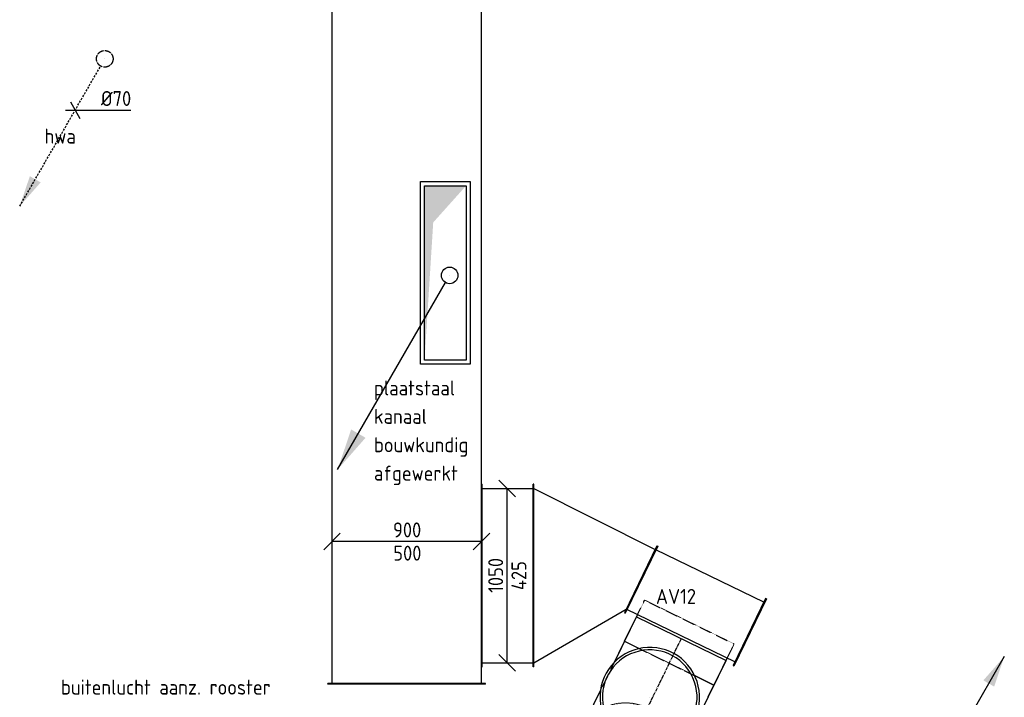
# Model space of a CAD drawing. Header units: millimetres. Extents: x -17664 to 48661, y -98 to 70975.
# Tile 35 of 62: x 21589 to 27519, y 27220 to 31300. Entities that reach past the tile are written whole.
import ezdxf
from ezdxf.enums import TextEntityAlignment as Align

# ---------------------------------------------------------------- set-up
doc = ezdxf.new("R2010")
doc.units = ezdxf.units.MM
for name, pattern in [('2322121', [2000, 1000, 1000]), ('2322121_a', [2000, 1000, 1000]), ('2322122', [47, 40, -7]), ('2322122_a', [19.5, 12.5, -7]), ('CENTER2', [28.575, 19.05, -3.175, 3.175, -3.175]), ('SMALL_DASH', [1.5, 0.5, -1])]:
    doc.linetypes.add(name, pattern=pattern)
for name, color, linetype in [('WL521---', 4, '2322122'), ('WL570---_RETOUR', 4, 'SMALL_DASH'), ('WL570---_TOEVOER', 3, 'Continuous'), ('WL570---_TOEVOER_D', 3, 'Continuous'), ('WL570---_TOEVOER_HL', 1, 'CENTER2'), ('WM521---', 1, 'Continuous'), ('WM570---', 1, 'Continuous'), ('WM570---_TOEVOER', 1, 'Continuous')]:
    doc.layers.add(name, color=color, linetype=linetype)
doc.styles.add('STABICAD-018', font='ISOCP.SHX', dxfattribs={"height": 90})
doc.styles.get("Standard").update_dxf_attribs({"font": 'arial.ttf'})

# ---------------------------------------------------------------- blocks, each defined once
blk = doc.blocks.new('*U504')
at = {"color": 0, "linetype": 'Continuous'}
for p, q in [((0, 550, -3000), (5, 550, -3000)), ((0, -550, -3000), (0, 550, -3000)), ((5, -550, -3000), (5, 550, -3000)), ((316, 550, -3000), (311, 550, -3000)), ((311, -550, -3000), (311, 550, -3000)), ((316, -550, -3000), (316, 550, -3000)), ((5, 525, -3000), (311, 525, -3000)), ((5, -525, -3000), (311, -525, -3000)), ((0, -550, -3000), (5, -550, -3000)), ((316, -550, -3000), (311, -550, -3000))]:
    blk.add_line(p, q, dxfattribs=at)
at = {"layer": 'WM570---', "color": 2, "style": 'STABICAD-018'}
for tag, p in [('POSITIONCODE', (24527.4, 28102.6, 3000)), ('CODE', (24370, 27952.6, 3000)), ('SECTIONCODE', (24370, 27952.6, 3000))]:
    blk.add_attdef(tag, p, '', height=1.8, dxfattribs=at)
blk = doc.blocks.new('*U503')
at = {"color": 0, "linetype": 'Continuous'}
for p, q in [((0, 225, -3000), (5, 225, -3000)), ((0, -225, -3000), (0, 225, -3000)), ((5, -225, -3000), (5, 225, -3000)), ((5, 200, -3000), (727.4, 200, -3000)), ((732.4, 225, -3000), (727.4, 225, -3000)), ((727.4, -225, -3000), (727.4, 225, -3000)), ((732.4, -225, -3000), (732.4, 225, -3000)), ((0, -225, -3000), (5, -225, -3000)), ((5, -200, -3000), (727.4, -200, -3000)), ((732.4, -225, -3000), (727.4, -225, -3000))]:
    blk.add_line(p, q, dxfattribs=at)
at = {"layer": 'WM570---', "color": 2, "style": 'STABICAD-018'}
for tag, p in [('POSITIONCODE', (25724.3, 27905.3, 3000)), ('SECTIONCODE', (25987.8, 27610.7, 3000)), ('CODE', (25987.8, 27610.7, 3000))]:
    blk.add_attdef(tag, p, '', height=1.8, rotation=334, dxfattribs=at)
blk = doc.blocks.new('*U502')
at = {"color": 0, "linetype": 'Continuous'}
for p, q in [((-600, 300, -3000), (-521, 300, -3000)), ((-600, 170.3, -3000), (-600, 300, -3000)), ((-521, 300, -3000), (-368.4, 300, -3000)), ((-368.4, 300, -3000), (-231.6, 300, -3000)), ((-231.6, 300, -3000), (-119.9, 300, -3000)), ((-119.9, 300, -3000), (-56.9, 300, -3000)), ((-600, -300, -3000), (-600, -201, -3000)), ((-600, -300, -3000), (-521, -300, -3000)), ((-521, -300, -3000), (-459.1, -300, -3000)), ((-269.7, -300, -3000), (-231.6, -300, -3000)), ((-231.6, -300, -3000), (-119.9, -300, -3000)), ((-119.9, -300, -3000), (-40.9, -300, -3000)), ((-40.9, -300, -3000), (0, -300, -3000))]:
    blk.add_line(p, q, dxfattribs=at)
at = {"color": 2, "linetype": 'SMALL_DASH'}
for p, q in [((-56.9, 300, -3000), (-40.9, 300, -3000)), ((-40.9, 300, -3000), (0, 300, -3000)), ((-600, -201, -3000), (-600, 170.3, -3000)), ((-459.1, -300, -3000), (-368.4, -300, -3000)), ((-368.4, -300, -3000), (-269.7, -300, -3000))]:
    blk.add_line(p, q, dxfattribs=at)
for radius in [300, 285]:
    blk.add_circle((0, 0, -3000), radius, dxfattribs=at)
at = {"layer": 'WL570---_TOEVOER_HL', "linetype": 'CENTER2'}
blk.add_line((-600, 0, -3000), (0, 0, -3000), dxfattribs=at)
at = {"layer": 'WM570---', "color": 2, "style": 'STABICAD-018'}
for tag, p in [('CODE', (25281.4, 26976.2, 3000)), ('POSITIONCODE', (25237.4, 26886.4, 3000)), ('SECTIONCODE', (25237.4, 26886.4, 3000))]:
    blk.add_attdef(tag, p, '', height=1.8, rotation=333.92418, dxfattribs=at)
blk = doc.blocks.new('*U501')
at = {"color": 2, "linetype": 'SMALL_DASH'}
for radius, start, end in [(300, 18.35459, 123.49122), (300, 18.35459, 123.49122), (285, 17.62054, 124.22527)]:
    blk.add_arc((0, 0, -3682.3), radius, start, end, dxfattribs=at)
at = {"color": 0, "linetype": 'Continuous'}
for radius, start, end in [(300, 123.49122, 18.35459), (300, 123.49122, 18.35459), (285, 124.22527, 17.62054)]:
    blk.add_arc((0, 0, -3682.3), radius, start, end, dxfattribs=at)
at = {"layer": 'WL570---_TOEVOER_HL', "linetype": 'CENTER2'}
blk.add_circle((0, 0, -3682.3), 0.0125, dxfattribs=at)
at = {"layer": 'WM570---', "color": 2, "style": 'STABICAD-018'}
for tag in ['CODE', 'SECTIONCODE', 'POSITIONCODE']:
    blk.add_attdef(tag, (25383.8, 27220.4, 3682.3), '', height=1.8, rotation=355.41269, dxfattribs=at)
blk = doc.blocks.new('*U499')
at = {"color": 0, "linetype": 'Continuous'}
for p, q in [((-161.3, 300, -3000), (82.3, 300, -3000)), ((-82.3, 300, -3000), (95.8, 300, -3000)), ((-82.3, 300, -3000), (-82.3, 201, -3000)), ((82.3, 300, -3000), (82.3, -300, -3000)), ((-82.3, -170.3, -3000), (-82.3, -300, -3000)), ((-161.3, -300, -3000), (82.3, -300, -3000)), ((-82.3, -300, -3000), (98, -300, -3000))]:
    blk.add_line(p, q, dxfattribs=at)
at = {"color": 2, "linetype": 'SMALL_DASH'}
for p, q in [((95.8, 300, -3000), (193.7, 300, -3000)), ((193.7, 300, -3000), (193.7, -300, -3000)), ((-82.3, 201, -3000), (-82.3, -170.3, -3000)), ((98, -300, -3000), (193.7, -300, -3000))]:
    blk.add_line(p, q, dxfattribs=at)
at = {"layer": 'WL570---_TOEVOER_HL', "linetype": 'CENTER2'}
blk.add_line((-82.3, 0, -3000), (82.3, 0, -3000), dxfattribs=at)
at = {"layer": 'WM570---', "color": 2, "style": 'STABICAD-018'}
for tag, p in [('CODE', (25537.4, 27599.2, 3000)), ('SECTIONCODE', (25537.4, 27499.2, 3000)), ('POSITIONCODE', (25537.4, 27499.2, 3000))]:
    blk.add_attdef(tag, p, '', height=1.8, dxfattribs=at)
blk = doc.blocks.new('*U498')
at = {"color": 0, "linetype": 'Continuous'}
for p, q in [((0, 475, -3000), (5, 475, -3000)), ((0, -475, -3000), (0, 475, -3000)), ((5, -475, -3000), (5, 475, -3000)), ((5, 450, -3000), (14038.8, 450, -3000)), ((5, -450, -3000), (14038.8, -450, -3000)), ((0, -475, -3000), (5, -475, -3000))]:
    blk.add_line(p, q, dxfattribs=at)
at = {"layer": 'WM570---', "color": 2, "style": 'STABICAD-018'}
for tag in ['CODE', 'SECTIONCODE', 'POSITIONCODE']:
    blk.add_attdef(tag, (23920, 27298.6, 3000), '', height=1.8, dxfattribs=at)
blk = doc.blocks.new('*U638')
at = {"color": 0, "linetype": 'Continuous'}
for p, q in [((-400, 50, -3000), (-500, -50, -3000)), ((450, 0, -3000), (-450, 0, -3000)), ((500, 50, -3000), (400, -50, -3000))]:
    blk.add_line(p, q, dxfattribs=at)
at = {"color": 0, "linetype": 'Continuous', "style": 'STABICAD-018'}
for s, p in [('900', (-82.9, 25, -3000)), ('500', (-81, -115, -3000))]:
    blk.add_text(s, height=90, dxfattribs=at).set_placement(p)
at = {"layer": 'WM570---', "color": 2, "style": 'STABICAD-018'}
blk.add_attdef('CODE', (23920, 28157.8, 3000), '', height=1.8, dxfattribs=at)
blk = doc.blocks.new('*U492')
at = {"linetype": '2322122'}
blk.add_hatch(color=2, dxfattribs=at).paths.add_polyline_path([(-512.5, -887.7), (-451.2, -706.5), (-386.3, -744)], flags=0)
at = {"color": 0, "linetype": '2322122'}
blk.add_line((0, 0), (0, 0, 1), dxfattribs=at)
at = {"color": 2, "linetype": '2322122_a'}
blk.add_line((-512.5, -887.7, 1), (-25, -43.3, 1), dxfattribs=at)
at = {"color": 0, "linetype": '2322122'}
blk.add_circle((0, 0, 1), 50, dxfattribs=at)
at = {"color": 2, "linetype": '2322122'}
blk.add_circle((0, 0, 1), 50, dxfattribs=at)
at = {"layer": 'WM570---', "color": 2, "style": 'STABICAD-018'}
for tag, p in [('SECTIONCODE', (22101.4, 31214.5, 149)), ('POSITIONCODE', (22101.4, 31214.5, 149)), ('CODE', (22101.4, 31164.5, -1)), ('FLOORCODE', (22151.4, 31064.5, -1))]:
    blk.add_attdef(tag, p, '', height=1.8, dxfattribs=at)
blk = doc.blocks.new('*U632')
at = {"color": 0, "linetype": 'Continuous'}
for p, q in [((-57.7, 0), (105.5, 0)), ((-28.9, 50), (28.9, -50)), ((105.5, 0), (335.6, 0))]:
    blk.add_line(p, q, dxfattribs=at)
at = {"color": 0, "linetype": 'Continuous', "style": 'STABICAD-018'}
blk.add_text('%%c70', height=90, dxfattribs=at).set_placement((155.5, 25))
at = {"layer": 'WM570---', "color": 2, "style": 'STABICAD-018'}
blk.add_attdef('CODE', (21923.1, 30755.6, -1), '', height=1.8, dxfattribs=at)
blk = doc.blocks.new('*U490')
at = {"linetype": 'Continuous'}
blk.add_hatch(color=0, dxfattribs=at).paths.add_polyline_path([(125, 525), (-125, 525), (-125, -525), (-72.5, 304.5)], flags=0)
at = {"color": 0, "linetype": 'Continuous'}
for p, q in [((-150, 550, -3000), (150, 550, -3000)), ((-150, -550, -3000), (-150, 550, -3000)), ((150, 550, -3000), (150, -550, -3000)), ((-125, 525, -3000), (125, 525, -3000)), ((-125, -525, -3000), (-125, 525, -3000)), ((125, 525, -3000), (125, -525, -3000)), ((125, -525, -3000), (-125, -525, -3000)), ((150, -550, -3000), (-150, -550, -3000))]:
    blk.add_line(p, q, dxfattribs=at)
at = {"layer": 'WM570---', "color": 2, "style": 'STABICAD-018'}
for tag in ['CODE', 'SECTIONCODE', 'POSITIONCODE']:
    blk.add_attdef(tag, (24152.1, 29775, 3000), '', height=1.8, dxfattribs=at)
blk = doc.blocks.new('*U630')
at = {"color": 0, "linetype": 'Continuous'}
for p, q in [((50, 475, -3000), (-50, 575, -3000)), ((0, -525, -3000), (0, 525, -3000)), ((50, -575, -3000), (-50, -475, -3000))]:
    blk.add_line(p, q, dxfattribs=at)
at = {"color": 0, "linetype": 'Continuous', "style": 'STABICAD-018'}
for s, p in [('1050', (-25, -103.5, -3000)), ('425', (115, -87.4, -3000))]:
    blk.add_text(s, height=90, rotation=90, dxfattribs=at).set_placement(p)
at = {"layer": 'WM570---', "color": 2, "style": 'STABICAD-018'}
blk.add_attdef('CODE', (24525.5, 27952.6, 3000), '', height=1.8, dxfattribs=at)
blk = doc.blocks.new('*U487')
at = {"linetype": 'Continuous'}
blk.add_hatch(color=2, dxfattribs=at).paths.add_polyline_path([(-675, -1169.1), (-593.3, -927.6), (-506.7, -977.6)], flags=0)
at = {"color": 0, "linetype": 'Continuous'}
blk.add_line((0, 0), (0, 0, 1), dxfattribs=at)
at = {"color": 2, "linetype": 'Continuous'}
blk.add_line((-675, -1169.1, 1), (-25, -43.3, 1), dxfattribs=at)
at = {"color": 0, "linetype": 'Continuous'}
blk.add_circle((0, 0, 1), 50, dxfattribs=at)
at = {"color": 2, "linetype": 'Continuous'}
blk.add_circle((0, 0, 1), 50, dxfattribs=at)
at = {"layer": 'WM570---', "color": 2, "style": 'STABICAD-018'}
for tag, p in [('SECTIONCODE', (24178.6, 29910.3, 149)), ('POSITIONCODE', (24178.6, 29910.3, 149)), ('CODE', (24178.6, 29860.3, -1)), ('FLOORCODE', (24228.6, 29760.3, -1))]:
    blk.add_attdef(tag, p, '', height=1.8, dxfattribs=at)
blk = doc.blocks.new('*U302')
at = {"linetype": '2322121'}
blk.add_hatch(color=2, dxfattribs=at).paths.add_polyline_path([(512.5, 887.7), (451.2, 706.5), (386.3, 744)], flags=0)
at = {"color": 2, "linetype": '2322121_a'}
blk.add_line((512.5, 887.7, 250), (25, 43.3, 250), dxfattribs=at)
at = {"color": 0, "linetype": '2322121'}
blk.add_line((0, 0), (0, 0, 250), dxfattribs=at)
blk.add_circle((0, 0, 250), 50, dxfattribs=at)
at = {"color": 2, "linetype": '2322121'}
blk.add_circle((0, 0, 250), 50, dxfattribs=at)
at = {"layer": 'WM570---', "color": 2}
for tag in ['SECTIONCODE', 'POSITIONCODE']:
    blk.add_attdef(tag, (27006.6, 26727.8, 2874.5), '', height=1.8, dxfattribs=at)
at = {"layer": 'WM570---', "color": 2, "style": 'STABICAD-018'}
for tag, p in [('CODE', (27006.6, 26677.8, 2750)), ('FLOORCODE', (27056.6, 26577.8, 2750))]:
    blk.add_attdef(tag, p, '', height=1.8, dxfattribs=at)

msp = doc.modelspace()

# ---------------------------------------------------------------- linework, layer by layer
at = {"layer": 'WL570---_TOEVOER_D'}
for p, q in [((24685.9, 28477.6), (25416.2, 28110.3)), ((24685.9, 27427.6), (25241.6, 27750.3))]:
    msp.add_line(p, q, dxfattribs=at)

# ---------------------------------------------------------------- block references
at = {"layer": 'WL521---', "linetype": '2322122'}
msp.add_blockref('*U492', (22101.4, 31064.5, -1), dxfattribs=at)
at = {"layer": 'WL570---_RETOUR', "linetype": '2322121'}
msp.add_blockref('*U302', (27006.6, 26577.8, 2750), dxfattribs=at)
at = {"layer": 'WL570---_TOEVOER', "linetype": 'Continuous'}
msp.add_blockref('*U487', (24178.6, 29760.3, -1), dxfattribs=at)
at = {"layer": 'WL570---_TOEVOER_D', "linetype": 'Continuous'}
for name, p, rotation in [('*U498', (23920, 27298.6, 3000), 90.00000000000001), ('*U503', (25987.8, 27610.7, 3000), 154.130180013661), ('*U499', (25537.4, 27499.2, 3000), 63.92417832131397), ('*U502', (25237.4, 26886.4, 3000), 243.9241783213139), ('*U501', (25383.8, 27220.4, 3682.3), 175.4126914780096)]:
    msp.add_blockref(name, p, dxfattribs=dict(at, rotation=rotation))
for name, p in [('*U490', (24152.1, 29775, 3000)), ('*U504', (24370, 27952.6, 3000))]:
    msp.add_blockref(name, p, dxfattribs=at)
at = {"layer": 'WM521---', "linetype": 'Continuous'}
msp.add_blockref('*U632', (21923.1, 30755.6, -1), dxfattribs=at)
at = {"layer": 'WM570---_TOEVOER', "linetype": 'Continuous'}
for name, p in [('*U630', (24525.5, 27952.6, 3000)), ('*U638', (23920, 28157.8, 3000))]:
    msp.add_blockref(name, p, dxfattribs=at)

# ---------------------------------------------------------------- texts
at = {"layer": 'WL521---', "color": 2, "style": 'STABICAD-018'}
msp.add_text('hwa', height=90, dxfattribs=at).set_placement((21832.7, 30599), align=Align.MIDDLE_CENTER)
at = {"layer": 'WL570---_TOEVOER_D', "color": 1, "style": 'STABICAD-018'}
msp.add_text('buitenlucht aanz. rooster', height=90, dxfattribs=at).set_placement((21837.3, 27235.9))
at = {"layer": 'WM570---_TOEVOER', "style": 'STABICAD-018'}
for s, p in [('plaatstaal', (23722.5, 29037.6)), ('kanaal', (23722.5, 28866.6)), ('bouwkundig', (23722.5, 28695.6)), ('afgewerkt', (23722.5, 28524.6)), ('AV12', (25421.1, 27782.2))]:
    msp.add_text(s, height=90, dxfattribs=at).set_placement(p)

doc.saveas('drawing.dxf')
